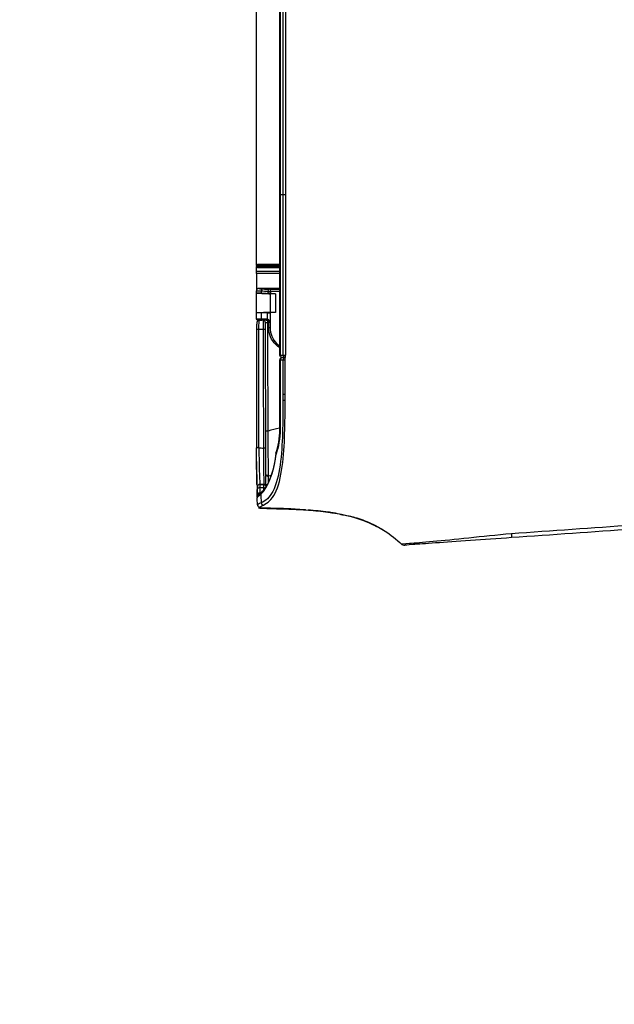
# Model space of a CAD drawing. Header units: millimetres. Extents: x -424979 to 718034, y -72486 to 344972.
# Tile 37 of 256: x 350493 to 350794, y 41400 to 41899. Entities that reach past the tile are written whole.
import ezdxf
from ezdxf.xclip import XClip

# ---------------------------------------------------------------- set-up
doc = ezdxf.new("R2010")
doc.units = ezdxf.units.MM
doc.header["$MEASUREMENT"] = 0
doc.header["$XCLIPFRAME"] = 0
doc.layers.add('0100_001_6_0_Nr_pióra__1', color=7, linetype='Continuous', lineweight=13)
doc.layers.add('IS_KLIM_urządzenia', color=3, linetype='Continuous')
doc.layers.add('Rysunki i obrazki', color=7, linetype='Continuous')
picture_1 = doc.add_image_def('image6.tif', size_in_pixel=(4960, 3507))

# ---------------------------------------------------------------- blocks, each defined once
blk = doc.blocks.new('Rysunek_6_6', base_point=(-286891.41, 45461))
at = {"layer": '0100_001_6_0_Nr_pióra__1', "color": 7, "lineweight": 13}
image = blk.add_image(picture_1, insert=(-308193.9, 31055.98), size_in_units=(41994.67, 29692.6), rotation=-1.195405, dxfattribs=at)
image.set_boundary_path([(-0.5, -0.5), (4959.5, 3506.5)])
blk = doc.blocks.new('G$CFEA986A8')
at = {"layer": 'IS_KLIM_urządzenia', "linetype": 'Continuous'}
for p, q in [((53.93, 200.11), (53.93, 200.96)), ((53.93, 199.16), (53.93, 200.11)), ((54.23, 201.26), (55.52, 201.26)), ((54.24, 200.26), (54.24, 199.31)), ((55.48, 200.26), (54.24, 200.26)), ((55.51, 198.89), (55.48, 200.26)), ((55.52, 201.26), (55.54, 201.26)), ((55.54, 201.26), (55.69, 198.26)), ((55.54, 201.26), (59.6, 201.26)), ((59.62, 201.26), (60.17, 201.26)), ((60.06, 200.26), (59.65, 200.26)), ((64.28, 201.26), (65.29, 201.26)), ((65.09, 201.06), (65.09, 200.26)), ((65.09, 200.26), (65.09, 196.29)), ((65.49, 201.26), (65.29, 201.26)), ((65.29, 200.27), (65.29, 201.26)), ((65.29, 200.27), (65.49, 200.27)), ((65.29, 196.29), (65.29, 200.27)), ((65.49, 201.26), (209.47, 201.26)), ((65.49, 201.26), (65.49, 200.27)), ((65.49, 200.27), (65.5, 196.29)), ((65.69, 200.26), (65.69, 201.06)), ((65.7, 196.29), (65.69, 200.26)), ((46.54, 196.29), (46.54, 196.24)), ((80.5, 196.29), (80.5, 196.24)), ((80.5, 196.24), (80.5, 195.58)), ((46.54, 195.58), (46.54, 195.13)), ((80.5, 195.58), (80.5, 195.13))]:
    blk.add_line(p, q, dxfattribs=at)
for centre, radius, start, end in [((18.72, 200.56), 0.5, 357.7294, 89), ((65.29, 201.06), 0.2, 90, 179.94), ((65.49, 201.06), 0.2, 0.06, 90), ((25.66, 196.65), 0.5, 72.0675, 83.6302)]:
    blk.add_arc(centre, radius, start, end, dxfattribs=at)
at = {"layer": 'IS_KLIM_urządzenia', "linetype": 'Continuous', "extrusion": (0, 0, -1)}
for centre, radius, start, end in [((-54.23, 200.96), 0.3, 0, 90), ((-18.69, 199.74), 0.5, 182.0496, 269.8), ((-45.54, 195.79), 0.5, 90, 180), ((-46.54, 195.79), 0.5, 0, 90)]:
    blk.add_arc(centre, radius, start, end, dxfattribs=at)
at = {"layer": 'IS_KLIM_urządzenia', "linetype": 'Continuous'}
for centre, major_axis, ratio, start_param, end_param in [((14.93, 200.53), (-0.026, 0.499), 0.9983, 0, 1.502362), ((15.36, 199.79), (0.457, 0.203), 0.909388, 1.232542, 2.687909), ((16.45, 200.61), (0.144, 0.479), 0.997743, 0.012939, 0.345034), ((16.95, 200.59), (-0.009, -0.5), 0.866632, 1.552217, 3.141593), ((17.2, 199.87), (0.375, 0.331), 0.874767, 6.258498, 7.242676), ((18.12, 200.57), (-0.009, -0.5), 0.86661, 1.552873, 3.141593), ((26.93, 200.73), (0, 0.5), 0.034873, 4.714126, 6.335137), ((26.98, 200.73), (0, -0.5), 0.034873, 1.572542, 3.193553), ((51.98, 200.73), (0, -0.5), 0.034873, 1.572542, 3.193984), ((51.98, 199.85), (0.002, -0.5), 0.034879, 0, 1.57242), ((53.41, 199.86), (0.002, -0.5), 0.988846, 0, 1.567605), ((53.43, 199.83), (-0.5, 0), 0.97477, 1.576144, 3.141593), ((54.23, 200.11), (-0.3, 0), 0.500503, 4.682189, 6.283185), ((60.06, 200.01), (-0.499, 0.025), 0.499537, 3.242371, 4.737227), ((60.17, 200.76), (0, 0.5), 0.996195, 4.713166, 6.283185), ((65.29, 200.26), (0.2, 0), 0.005236, 1.570788, 3.141593), ((65.49, 200.26), (0.2, 0), 0.005236, 0, 1.570791), ((18.08, 199.73), (-0.002, 0.5), 0.86639, 4.116092, 4.679302), ((21.31, 198.76), (-0.002, 0.49), 0.738248, 0, 1.638372), ((26.9, 199.77), (0.002, -0.5), 0.034879, 0, 1.57242), ((52.33, 198.36), (0, 0.3), 0.034873, 4.714134, 6.283185), ((53.43, 198.86), (-0.5, 0), 0.003693, 1.579523, 2.534048), ((53.43, 198.36), (0, 0.3), 0.034873, 4.714134, 6.283185), ((53.65, 198.39), (0.084, -0.288), 0.033955, 1.562656, 3.141593), ((54.11, 198.74), (-0.256, 0.157), 0.454954, 4.950735, 6.283185), ((54.23, 199.16), (-0.3, 0), 0.500503, 4.682189, 6.283185), ((59.99, 198.58), (-0.499, 0.025), 0.499537, 3.242371, 4.737227), ((59.98, 198.33), (0.5, 0), 0.001724, 0.087267, 1.535915), ((25.66, 196.65), (0.055, 0.497), 0.256635, 6.28316, 6.727423), ((25.66, 196.65), (-0.154, -0.476), 0.571177, 3.141593, 3.672186), ((30.87, 195.79), (0, 0.5), 0.010876, 0, 0.428815), ((45.54, 195.79), (0, 0.5), 0.009623, 0, 0.426438), ((45.54, 195.79), (-0.5, 0), 0.910452, 3.141593, 4.716369), ((45.54, 195.22), (-0.5, 0), 0.910238, 3.141593, 4.716614), ((45.54, 195.22), (-0.001, 0.5), 0.004977, 0.42694, 1.572622), ((46.54, 195.79), (-0.5, 0), 0.894842, 4.712389, 6.283185), ((45.54, 195.22), (-0.5, 0), 0.001837, 1.565823, 3.141593), ((46.54, 195.13), (-0.5, 0), 0.894842, 4.712389, 6.283185), ((46.54, 195.13), (-0.5, 0), 0.001524, 0, 1.570796)]:
    blk.add_ellipse(centre, major_axis=major_axis, ratio=ratio, start_param=start_param, end_param=end_param, dxfattribs=at)
at = {"layer": 'IS_KLIM_urządzenia', "linetype": 'Continuous', "extrusion": (0, 0, -1)}
for centre, major_axis, ratio, start_param, end_param in [((54.23, 199.26), (0, -2), 0.005231, 3.141593, 4.188473), ((55.62, 199.26), (0.11, -2), 0.052397, 2.097475, 3.144355), ((53.43, 199.16), (0.479, -0.142), 1, 5.994256, 6.545048), ((53.44, 199.31), (0.771, -0.214), 1, 6.012747, 6.56354)]:
    blk.add_ellipse(centre, major_axis=major_axis, ratio=ratio, start_param=start_param, end_param=end_param, dxfattribs=at)
at = {"layer": 'IS_KLIM_urządzenia', "linetype": 'Continuous'}
for points, knots in [([(14.21, 200.54), (14.17, 199.53), (14.12, 197.84), (14.05, 195.45), (13.98, 193.38), (13.88, 191.32), (13.68, 188.56), (13.37, 185.89), (13.01, 183.93), (12.88, 183.33)], [0, 0, 0, 0, 0.174844, 0.294563, 0.414282, 0.534001, 0.653719, 0.893157, 1, 1, 1, 1]), ([(14.29, 200.81), (14.28, 199.72), (14.24, 198.12), (14.2, 196.18), (14.17, 195.22), (14.15, 194.58), (14.11, 194.03), (14.06, 193.38), (13.96, 192.48), (13.91, 191.88), (13.89, 191.63)], [0, 0, 0, 0, 0.261726, 0.374815, 0.426057, 0.47543, 0.525874, 0.58018, 0.704159, 1, 1, 1, 1]), ([(14.21, 200.54), (14.21, 200.54), (14.21, 200.54), (14.21, 200.54), (14.24, 200.54), (14.28, 200.54), (14.28, 200.54), (14.28, 200.54)], [0, 0, 0, 0, 0.184418, 0.184418, 0.99996, 0.99996, 1, 1, 1, 1]), ([(14.91, 201.03), (14.8, 201.03), (14.8, 201.03), (14.72, 201.02), (14.69, 201.02), (14.69, 201.02)], [0, 0, 0, 0, 0.500965, 0.500965, 1, 1, 1, 1]), ([(14.91, 201.03), (15.24, 201.05), (15.57, 201.07), (16.08, 201.09), (16.24, 201.1), (16.41, 201.11)], [0, 0, 0, 0, 0.665624, 0.665624, 1, 1, 1, 1]), ([(17.18, 200.33), (16.78, 200.31), (16.38, 200.3), (15.77, 200.27), (15.55, 200.26), (15.33, 200.25)], [0, 0, 0, 0, 0.64643, 0.64643, 1, 1, 1, 1]), ([(37.02, 195.65), (34.71, 195.64), (32.4, 195.69), (27.8, 195.82), (25.48, 195.94), (21.18, 196.55), (19.11, 197.06), (16.41, 198.49), (15.73, 199.37), (15.33, 200.25)], [0, 0, 0, 0, 0.25, 0.25, 0.5, 0.5, 0.75, 0.75, 1, 1, 1, 1]), ([(17.58, 200.19), (17.53, 200.24), (17.28, 200.53), (17.02, 200.81), (16.81, 200.97), (16.69, 201.07), (16.57, 201.09), (16.54, 201.1)], [0, 0, 0, 0, 0.095996, 0.59266, 0.84646, 0.967214, 1, 1, 1, 1]), ([(19.22, 201.14), (18.71, 201.12), (17.99, 201.09), (17.43, 201.08), (17.25, 201.08)], [0, 0, 0, 0, 0.627909, 1, 1, 1, 1]), ([(18.55, 200.55), (18.38, 200.55), (18.22, 200.56), (17.83, 200.56), (17.6, 200.57), (17.38, 200.57)], [0, 0, 0, 0, 0.427577, 0.427577, 1, 1, 1, 1]), ([(25.22, 197.23), (24.9, 197.26), (23.92, 197.39), (22.4, 197.73), (20.73, 198.24), (19.32, 198.86), (18.3, 199.5), (17.85, 199.92), (17.7, 200.1)], [0, 0, 0, 0, 0.087973, 0.275439, 0.466673, 0.659321, 0.855696, 1, 1, 1, 1]), ([(18.12, 201.07), (18.26, 201.06), (18.38, 201.06), (18.64, 201.06), (18.72, 201.06), (18.72, 201.06)], [0, 0, 0, 0, 0.352743, 0.352743, 1, 1, 1, 1]), ([(18.52, 199.72), (18.52, 199.8), (18.52, 199.88), (18.53, 200.16), (18.54, 200.35), (18.55, 200.55)], [0, 0, 0, 0, 0.293814, 0.293814, 1, 1, 1, 1]), ([(18.72, 201.06), (18.72, 201.06), (19.6, 201.08), (22.63, 201.19), (24.74, 201.23), (26.93, 201.23)], [0, 0, 0, 0, 0.5, 0.5, 1, 1, 1, 1]), ([(19.22, 200.54), (19.21, 200.34), (19.2, 200.13), (19.19, 199.86), (19.19, 199.79), (19.18, 199.72)], [0, 0, 0, 0, 0.736288, 0.736288, 1, 1, 1, 1]), ([(19.22, 201.14), (19.58, 201.15), (20.3, 201.17), (21.53, 201.2), (23.05, 201.22), (24.87, 201.23), (26.28, 201.23), (26.98, 201.23)], [0, 0, 0, 0, 0.163195, 0.329907, 0.49928, 0.750989, 1, 1, 1, 1]), ([(26.95, 200.73), (24.89, 200.73), (22.89, 200.68), (20.05, 200.57), (19.22, 200.54), (19.22, 200.54)], [0, 0, 0, 0, 0.5, 0.5, 1, 1, 1, 1]), ([(26.95, 200.73), (26.95, 200.72), (26.95, 200.7), (26.94, 200.38), (26.92, 200.07), (26.91, 199.77)], [0, 0, 0, 0, 0.050907, 0.050907, 1, 1, 1, 1]), ([(52, 199.85), (51.67, 199.85), (51.33, 199.85), (49.67, 199.85), (48.33, 199.84), (41.67, 199.82), (36.34, 199.8), (29.65, 199.78), (28.28, 199.77), (26.91, 199.77)], [0, 0, 0, 0, 0.039838, 0.039838, 0.199192, 0.199192, 0.836607, 0.836607, 1, 1, 1, 1]), ([(26.99, 200.73), (27.33, 200.73), (27.66, 200.73), (29.33, 200.73), (30.66, 200.73), (37.32, 200.73), (42.65, 200.73), (49.32, 200.73), (50.66, 200.73), (52, 200.73)], [0, 0, 0, 0, 0.039967, 0.039967, 0.199835, 0.199835, 0.839306, 0.839306, 1, 1, 1, 1]), ([(53.93, 200.67), (53.93, 200.68), (53.93, 200.75), (53.89, 200.86), (53.81, 200.99), (53.72, 201.07), (53.63, 201.12), (53.56, 201.15), (53.47, 201.17), (53.32, 201.19), (53.02, 201.21), (52.48, 201.23), (52.05, 201.23), (51.82, 201.23), (51.78, 201.23)], [0, 0, 0, 0, 0.008737, 0.069232, 0.117614, 0.159413, 0.196322, 0.230426, 0.272625, 0.360337, 0.57868, 0.76722, 0.964188, 1, 1, 1, 1]), ([(52, 200.73), (52.12, 200.73), (52.25, 200.73), (52.58, 200.73), (52.8, 200.73), (53.18, 200.72), (53.35, 200.71), (53.63, 200.7), (53.74, 200.69), (53.89, 200.68), (53.93, 200.67), (53.93, 200.66)], [0, 0, 0, 0, 0.119883, 0.119883, 0.339691, 0.339691, 0.55974, 0.55974, 0.779888, 0.779888, 1, 1, 1, 1]), ([(53.91, 199.86), (53.87, 199.86), (53.8, 199.86), (53.59, 199.86), (53.45, 199.86), (53.12, 199.86), (52.93, 199.86), (52.5, 199.86), (52.25, 199.85), (52, 199.85)], [0, 0, 0, 0, 0.243193, 0.243193, 0.486385, 0.486385, 0.729578, 0.729578, 1, 1, 1, 1]), ([(59.65, 200.26), (59.66, 200.45), (59.66, 200.63), (59.66, 200.92), (59.65, 201.04), (59.64, 201.21), (59.63, 201.26), (59.62, 201.26)], [0, 0, 0, 0, 0.320954, 0.320954, 0.641904, 0.641904, 1, 1, 1, 1]), ([(59.99, 198.83), (60, 199.08), (60.01, 199.33), (60.04, 199.8), (60.05, 200.03), (60.06, 200.26)], [0, 0, 0, 0, 0.522709, 0.522709, 1, 1, 1, 1]), ([(60.06, 200.26), (60.07, 200.47), (60.08, 200.67), (60.1, 200.96), (60.11, 201.07), (60.14, 201.22), (60.16, 201.26), (60.17, 201.26)], [0, 0, 0, 0, 0.353708, 0.353708, 0.676927, 0.676927, 1, 1, 1, 1]), ([(63.8, 201.26), (62.76, 201.26), (61.72, 201.26), (60.66, 201.26), (60.64, 201.26), (60.48, 201.26), (60.33, 201.26), (60.18, 201.26)], [0, 0, 0, 0, 0.863472, 0.863472, 0.877231, 0.877231, 1, 1, 1, 1]), ([(60.56, 200.01), (60.54, 199.72), (60.53, 199.43), (60.5, 198.96), (60.49, 198.77), (60.48, 198.58)], [0, 0, 0, 0, 0.604042, 0.604042, 1, 1, 1, 1]), ([(60.67, 200.76), (60.65, 200.76), (60.64, 200.73), (60.61, 200.62), (60.6, 200.54), (60.57, 200.31), (60.56, 200.17), (60.56, 200.01)], [0, 0, 0, 0, 0.323211, 0.323211, 0.646457, 0.646457, 1, 1, 1, 1]), ([(14.86, 199.79), (15.27, 198.9), (15.97, 198.03), (18.72, 196.62), (20.82, 196.12), (25.21, 195.49), (27.58, 195.36), (32.29, 195.23), (34.65, 195.19), (37.02, 195.19)], [0, 0, 0, 0, 0.25, 0.25, 0.5, 0.5, 0.75, 0.75, 1, 1, 1, 1]), ([(19.17, 199.24), (19.58, 199.24), (20.23, 199.24), (22.58, 199.25), (24.7, 199.26), (26.9, 199.27)], [0, 0, 0, 0, 0.359642, 0.359642, 1, 1, 1, 1]), ([(26.91, 199.77), (24.85, 199.75), (22.86, 199.74), (20.02, 199.72), (19.18, 199.72), (19.18, 199.72)], [0, 0, 0, 0, 0.5, 0.5, 1, 1, 1, 1]), ([(19.71, 198.73), (19.85, 198.73), (20, 198.72), (20.4, 198.72), (20.63, 198.72), (20.94, 198.72)], [0, 0, 0, 0, 0.37651, 0.37651, 1, 1, 1, 1]), ([(20.94, 198.72), (20.95, 198.72), (20.96, 198.72), (20.97, 198.72), (20.97, 198.72), (20.97, 198.72), (20.97, 198.72), (20.97, 198.71), (20.97, 198.71), (20.97, 198.71), (20.97, 198.71), (20.98, 198.71), (20.98, 198.71), (20.98, 198.71)], [0, 0, 0, 0, 0.615634, 0.615634, 0.835116, 0.835116, 0.937229, 0.937229, 0.970666, 0.970666, 0.991316, 0.991316, 1, 1, 1, 1]), ([(21.06, 198.72), (22.51, 198.73), (24.09, 198.74), (27.27, 198.76), (28.87, 198.77), (30.48, 198.77)], [0, 0, 0, 0, 0.5, 0.5, 1, 1, 1, 1]), ([(21.11, 198.73), (21.11, 198.75), (21.11, 198.77), (21.11, 198.81), (21.11, 198.83), (21.11, 198.89), (21.12, 198.93), (21.14, 199.02), (21.15, 199.07), (21.18, 199.15), (21.2, 199.18), (21.24, 199.23), (21.27, 199.24), (21.29, 199.25), (21.3, 199.25), (21.3, 199.25)], [0, 0, 0, 0, 0.079375, 0.079375, 0.152142, 0.152142, 0.308093, 0.308093, 0.533795, 0.533795, 0.744603, 0.744603, 0.955402, 0.955402, 1, 1, 1, 1]), ([(26.9, 199.27), (27.23, 199.27), (27.56, 199.27), (29.23, 199.27), (30.56, 199.28), (37.22, 199.3), (42.55, 199.32), (49.25, 199.34), (50.62, 199.35), (51.98, 199.35)], [0, 0, 0, 0, 0.039838, 0.039838, 0.199192, 0.199192, 0.836607, 0.836607, 1, 1, 1, 1]), ([(30.48, 198.78), (30.48, 198.84), (30.48, 198.89), (30.48, 199), (30.48, 199.05), (30.48, 199.14), (30.48, 199.17), (30.48, 199.23), (30.48, 199.25), (30.49, 199.27), (30.49, 199.28), (30.49, 199.28), (30.49, 199.28), (30.49, 199.28)], [0, 0, 0, 0, 0.215384, 0.215384, 0.430768, 0.430768, 0.646164, 0.646164, 0.861588, 0.861588, 0.968092, 0.968092, 1, 1, 1, 1]), ([(30.48, 198.78), (30.81, 198.78), (31.14, 198.78), (32.81, 198.79), (34.14, 198.79), (40.81, 198.82), (46.14, 198.83), (52.13, 198.86), (52.78, 198.86), (53.43, 198.86)], [0, 0, 0, 0, 0.043508, 0.043508, 0.217737, 0.217737, 0.914651, 0.914651, 1, 1, 1, 1]), ([(48.08, 196.29), (48.28, 196.62), (48.52, 196.92), (49.71, 198.11), (51.01, 198.66), (52.33, 198.66)], [0, 0, 0, 0, 0.226904, 0.226904, 1, 1, 1, 1]), ([(52.34, 198.36), (51.1, 198.36), (49.89, 197.85), (48.81, 196.78), (48.63, 196.55), (48.46, 196.31)], [0, 0, 0, 0, 0.807469, 0.807469, 1, 1, 1, 1]), ([(51.98, 199.35), (52.17, 199.35), (52.36, 199.35), (52.68, 199.36), (52.83, 199.36), (53.07, 199.36), (53.18, 199.36), (53.34, 199.36), (53.39, 199.36), (53.41, 199.36)], [0, 0, 0, 0, 0.270422, 0.270422, 0.513615, 0.513615, 0.756808, 0.756808, 1, 1, 1, 1]), ([(52.33, 198.66), (52.53, 198.66), (52.73, 198.66), (53.1, 198.66), (53.26, 198.66), (53.43, 198.66)], [0, 0, 0, 0, 0.545123, 0.545123, 1, 1, 1, 1]), ([(53.44, 198.36), (53.24, 198.36), (53.04, 198.36), (52.67, 198.36), (52.51, 198.36), (52.34, 198.36)], [0, 0, 0, 0, 0.545123, 0.545123, 1, 1, 1, 1]), ([(53.43, 199.35), (53.43, 199.33), (53.43, 199.31), (53.43, 199.25), (53.43, 199.21), (53.43, 199.13), (53.43, 199.07), (53.43, 198.97), (53.43, 198.91), (53.43, 198.86)], [0, 0, 0, 0, 0.251437, 0.251437, 0.502865, 0.502865, 0.754279, 0.754279, 1, 1, 1, 1]), ([(53.86, 198.9), (53.85, 198.88), (53.84, 198.87), (53.8, 198.82), (53.77, 198.79), (53.73, 198.76), (53.72, 198.75), (53.67, 198.72), (53.62, 198.69), (53.57, 198.68)], [0, 0, 0, 0, 0.160482, 0.160482, 0.52212, 0.52212, 0.58886, 0.58886, 1, 1, 1, 1]), ([(53.67, 198.39), (53.75, 198.43), (53.83, 198.48), (53.97, 198.62), (54.03, 198.71), (54.09, 198.82), (54.11, 198.86), (54.12, 198.89)], [0, 0, 0, 0, 0.391531, 0.391531, 0.834377, 0.834377, 1, 1, 1, 1]), ([(55.51, 198.89), (55.51, 198.79), (55.51, 198.68), (55.52, 198.51), (55.52, 198.45), (55.53, 198.39)], [0, 0, 0, 0, 0.64422, 0.64422, 1, 1, 1, 1]), ([(55.59, 197.26), (55.57, 197.59), (55.55, 197.93), (55.53, 198.3), (55.53, 198.35), (55.53, 198.39)], [0, 0, 0, 0, 0.885108, 0.885108, 1, 1, 1, 1]), ([(55.59, 197.26), (55.58, 197.37), (55.58, 197.49), (55.57, 197.7), (55.57, 197.8), (55.56, 197.97), (55.57, 198.05), (55.57, 198.17), (55.57, 198.21), (55.58, 198.25), (55.58, 198.26), (55.59, 198.26)], [0, 0, 0, 0, 0.214139, 0.214139, 0.428302, 0.428302, 0.642148, 0.642148, 0.856248, 0.856248, 1, 1, 1, 1]), ([(55.59, 198.26), (56.25, 198.26), (56.92, 198.26), (58.24, 198.26), (58.89, 198.26), (59.55, 198.26)], [0, 0, 0, 0, 0.504617, 0.504617, 1, 1, 1, 1]), ([(59.6, 198.3), (59.6, 198.29), (59.6, 198.27), (59.58, 197.93), (59.57, 197.59), (59.55, 197.26)], [0, 0, 0, 0, 0.042191, 0.042191, 1, 1, 1, 1]), ([(59.55, 198.26), (59.55, 198.26), (59.56, 198.24), (59.57, 198.17), (59.57, 198.11), (59.57, 197.97), (59.57, 197.89), (59.57, 197.7), (59.56, 197.59), (59.56, 197.41), (59.55, 197.34), (59.55, 197.26)], [0, 0, 0, 0, 0.214776, 0.214776, 0.429554, 0.429554, 0.644336, 0.644336, 0.859321, 0.859321, 1, 1, 1, 1]), ([(59.6, 198.3), (59.61, 198.42), (59.61, 198.53), (59.62, 198.7), (59.62, 198.75), (59.62, 198.81)], [0, 0, 0, 0, 0.65065, 0.65065, 1, 1, 1, 1]), ([(59.99, 198.83), (59.99, 198.75), (59.99, 198.67), (59.99, 198.51), (60, 198.42), (60, 198.33), (60, 198.33), (60, 198.33)], [0, 0, 0, 0, 0.501708, 0.501708, 0.983156, 0.983156, 1, 1, 1, 1]), ([(60.48, 198.33), (60.48, 198.34), (60.48, 198.35), (60.48, 198.39), (60.48, 198.42), (60.48, 198.5), (60.48, 198.54), (60.48, 198.58)], [0, 0, 0, 0, 0.109897, 0.109897, 0.498525, 0.498525, 1, 1, 1, 1]), ([(13.84, 190.86), (13.85, 191.05), (13.99, 193.24), (14.05, 195.43), (14.11, 197.43)], [0, 0, 0, 0, 0.087292, 1, 1, 1, 1]), ([(30.87, 196.29), (34.81, 196.29), (38.74, 196.29), (43.63, 196.29), (44.58, 196.29), (45.54, 196.29)], [0, 0, 0, 0, 0.804889, 0.804889, 1, 1, 1, 1]), ([(45.54, 196.25), (45.37, 196.25), (45.2, 196.25), (43.71, 196.25), (42.37, 196.25), (37.65, 196.25), (34.26, 196.25), (30.87, 196.25)], [0, 0, 0, 0, 0.033958, 0.033958, 0.30672, 0.30672, 1, 1, 1, 1]), ([(45.54, 196.25), (45.54, 196.11), (45.54, 195.97), (45.54, 195.78), (45.54, 195.73), (45.54, 195.68)], [0, 0, 0, 0, 0.728288, 0.728288, 1, 1, 1, 1]), ([(46.54, 196.29), (46.71, 196.29), (46.87, 196.29), (48.37, 196.29), (49.71, 196.29), (56.37, 196.29), (61.71, 196.29), (71.52, 196.29), (76.01, 196.29), (80.5, 196.29)], [0, 0, 0, 0, 0.014724, 0.014724, 0.13252, 0.13252, 0.603704, 0.603704, 1, 1, 1, 1]), ([(46.54, 196.24), (46.54, 196.09), (46.54, 195.94), (46.54, 195.72), (46.54, 195.65), (46.54, 195.58)], [0, 0, 0, 0, 0.674851, 0.674851, 1, 1, 1, 1]), ([(59.55, 197.26), (58.88, 197.26), (58.22, 197.26), (56.9, 197.26), (56.24, 197.26), (55.59, 197.26)], [0, 0, 0, 0, 0.504597, 0.504597, 1, 1, 1, 1]), ([(80.5, 196.29), (94.71, 196.29), (108.92, 196.29), (161.8, 196.29), (200.47, 196.29), (239.13, 196.29)], [0, 0, 0, 0, 0.268807, 0.268807, 1, 1, 1, 1]), ([(37.02, 195.65), (37.02, 195.62), (37.02, 195.58), (37.02, 195.52), (37.02, 195.51), (37.02, 195.46), (37.02, 195.41), (37.02, 195.3), (37.02, 195.25), (37.02, 195.19)], [0, 0, 0, 0, 0.339646, 0.339646, 0.410746, 0.410746, 0.705373, 0.705373, 1, 1, 1, 1]), ([(37.04, 195.19), (37.45, 195.19), (37.86, 195.19), (38.27, 195.2), (38.27, 195.2), (38.27, 195.2)], [0, 0, 0, 0, 0.999951, 0.999951, 1, 1, 1, 1]), ([(13.2, 185.01), (13.26, 185.37), (13.53, 187.14), (13.7, 188.92), (13.8, 190.33)], [0, 0, 0, 0, 0.205915, 1, 1, 1, 1]), ([(12.9, 183.43), (12.87, 183.23), (12.78, 182.78), (12.61, 181.92), (12.45, 181.22), (12.25, 180.45), (11.92, 179.33), (11.37, 177.81), (10.52, 175.99), (9.02, 173.44), (7.61, 171.66), (6.52, 170.55)], [0, 0, 0, 0, 0.131561, 0.187092, 0.238012, 0.287017, 0.336427, 0.442316, 0.562752, 0.698039, 1, 1, 1, 1]), ([(9.04, 173.7), (9.64, 174.6), (10.17, 175.55), (11.68, 178.7), (12.38, 180.96), (12.99, 183.86), (13.1, 184.44), (13.2, 185.01)], [0, 0, 0, 0, 0.27031, 0.27031, 0.856348, 0.856348, 1, 1, 1, 1]), ([(6.65, 170.69), (6.65, 170.69), (6.7, 170.09), (6.87, 167.77), (7, 166.06), (7.4, 161.8), (7.67, 159.23), (8.26, 153.53), (8.57, 150.5), (8.86, 147.39)], [0, 0, 0, 0, 0.25, 0.25, 0.5, 0.5, 0.75, 0.75, 1, 1, 1, 1]), ([(7.97, 147.33), (7.76, 150.33), (7.55, 153.27), (7.16, 158.8), (6.99, 161.31), (6.7, 165.47), (6.58, 167.12), (6.43, 169.36), (6.39, 169.93), (6.39, 169.93)], [0, 0, 0, 0, 0.25, 0.25, 0.5, 0.5, 0.75, 0.75, 1, 1, 1, 1]), ([(8.86, 147.39), (8.75, 147.38), (8.64, 147.38), (8.43, 147.36), (8.34, 147.36), (8.18, 147.34), (8.12, 147.34), (8.03, 147.33), (8, 147.33), (7.97, 147.33), (7.97, 147.33), (7.97, 147.33)], [0, 0, 0, 0, 0.230435, 0.230435, 0.460869, 0.460869, 0.691304, 0.691304, 0.881057, 0.881057, 1, 1, 1, 1]), ([(8.86, 147.39), (8.86, 147.39), (8.86, 147.39), (8.86, 147.39), (8.86, 147.39), (8.86, 147.39)], [0, 0, 0, 0, 0.629495, 0.629495, 1, 1, 1, 1])]:
    blk.add_open_spline(points, degree=3, knots=knots, dxfattribs=at)
for points, degree in [([(14.29, 200.54), (14.32, 200.54), (14.34, 200.54), (14.43, 200.54)], 3), ([(14.43, 200.54), (14.51, 200.54), (14.64, 200.28), (14.86, 199.79)], 3), ([(15.33, 200.25), (15.11, 200.77), (14.98, 201.04), (14.91, 201.03)], 3), ([(16.59, 201.08), (16.51, 201.13), (16.41, 201.1)], 2), ([(16.41, 201.11), (16.42, 201.11), (16.42, 201.11), (16.42, 201.11)], 3), ([(16.42, 201.11), (16.51, 201.08), (16.77, 200.81), (17.18, 200.33)], 3), ([(16.54, 201.09), (16.65, 201.09), (16.79, 201.09), (16.96, 201.09)], 3), ([(16.96, 201.09), (17.35, 201.08), (17.74, 201.07), (18.12, 201.07)], 3), ([(17.18, 200.33), (18.51, 198.82), (21.65, 197.56), (25.65, 197.11)], 3), ([(17.7, 200.1), (17.59, 200.2)], 1), ([(19.22, 200.54), (19.22, 200.54), (18.99, 200.54), (18.55, 200.55)], 3), ([(19.18, 199.72), (19.19, 199.99), (19.2, 200.26), (19.22, 200.54)], 3), ([(19.22, 200.54), (19.21, 200.31), (19.2, 200.08), (19.19, 199.85)], 3), ([(19.19, 199.85), (19.19, 199.92), (19.19, 199.98), (19.2, 200.05)], 3), ([(26.99, 200.73), (26.98, 200.73), (26.97, 200.73), (26.95, 200.73)], 3), ([(51.98, 201.23), (43.65, 201.23), (35.31, 201.23), (26.98, 201.23)], 3), ([(52, 199.85), (52, 200.15), (52, 200.44), (52, 200.73)], 3), ([(53.93, 200.66), (53.93, 200.47), (53.93, 200.29), (53.93, 200.11)], 3), ([(59.45, 198.26), (59.5, 199.26), (59.55, 200.26), (59.6, 201.26)], 3), ([(59.6, 201.26), (59.6, 201.26), (59.61, 201.26), (59.62, 201.26)], 3), ([(59.65, 200.26), (59.64, 199.78), (59.63, 199.29), (59.62, 198.81)], 3), ([(60.17, 201.26), (60.17, 201.26), (60.18, 201.26), (60.18, 201.26)], 3), ([(60.68, 200.76), (60.67, 200.76), (60.67, 200.76), (60.67, 200.76)], 3), ([(60.68, 200.76), (60.68, 199.27), (60.68, 197.78), (60.68, 196.29)], 3), ([(63.8, 196.29), (63.8, 197.95), (63.8, 199.6), (63.8, 201.26)], 3), ([(63.8, 201.26), (63.96, 201.26), (64.12, 201.26), (64.28, 201.26)], 3), ([(64.28, 201.26), (64.28, 199.6), (64.28, 197.95), (64.28, 196.29)], 3), ([(18.11, 199.72), (18.24, 199.72), (18.38, 199.72), (18.52, 199.72)], 3), ([(18.52, 199.72), (18.96, 199.72), (19.18, 199.72), (19.18, 199.72)], 3), ([(19.16, 199.01), (19.17, 199.25), (19.18, 199.48), (19.18, 199.72)], 3), ([(19.18, 199.72), (19.18, 199.48), (19.17, 199.24), (19.16, 199)], 3), ([(20.98, 198.71), (21.01, 198.72), (21.06, 198.72), (21.11, 198.73)], 3), ([(21.06, 198.72), (21.08, 198.53), (21.1, 198.34), (21.12, 198.15)], 3), ([(30.48, 198.77), (30.48, 198.78), (30.48, 198.78), (30.48, 198.78)], 3), ([(31.12, 196.41), (30.98, 197.21), (30.77, 198), (30.48, 198.77)], 3), ([(53.41, 199.36), (53.43, 199.36), (53.43, 199.35), (53.43, 199.35)], 3), ([(53.43, 198.66), (53.48, 198.66), (53.52, 198.66), (53.57, 198.68)], 3), ([(53.67, 198.39), (53.59, 198.37), (53.52, 198.36), (53.44, 198.36)], 3), ([(55.53, 198.39), (54.91, 198.39), (54.29, 198.39), (53.67, 198.39)], 3), ([(54.12, 198.89), (54.58, 198.89), (55.05, 198.89), (55.51, 198.89)], 3), ([(60, 198.33), (59.87, 198.32), (59.73, 198.31), (59.6, 198.3)], 3), ([(59.99, 198.83), (59.86, 198.82), (59.74, 198.81), (59.62, 198.81)], 3), ([(60, 196.29), (60, 196.97), (60, 197.65), (60, 198.33)], 3), ([(60.48, 198.33), (60.48, 197.65), (60.48, 196.97), (60.48, 196.29)], 3), ([(13.91, 192.08), (14.01, 193.86), (14.05, 195.65), (14.11, 197.43)], 3), ([(25.72, 197.16), (25.22, 197.23)], 1), ([(30.87, 196.25), (28.93, 196.25), (27.16, 196.62), (25.65, 197.11)], 3), ([(25.81, 197.13), (26.03, 197.06), (26.25, 196.99), (26.47, 196.93)], 3), ([(25.81, 197.13), (27.26, 196.66), (29, 196.29), (30.87, 196.29)], 3), ([(28.66, 196.46), (28.68, 196.45), (28.7, 196.45), (28.72, 196.45)], 3), ([(45.54, 195.68), (43.12, 195.67), (40.69, 195.66), (38.27, 195.65)], 3), ([(46.04, 195.22), (46.04, 195.41), (46.04, 195.6), (46.04, 195.79)], 3), ([(80.5, 196.24), (69.18, 196.24), (57.86, 196.24), (46.54, 196.24)], 3), ([(239.13, 196.24), (186.25, 196.24), (133.37, 196.24), (80.5, 196.24)], 3), ([(13.99, 193.69), (13.97, 193.3), (13.95, 192.92), (13.94, 192.54)], 3), ([(38.27, 195.65), (37.85, 195.65), (37.44, 195.65), (37.02, 195.65)], 3), ([(37.02, 195.19), (37.02, 195.19), (37.03, 195.19), (37.04, 195.19)], 3), ([(38.27, 195.65), (38.27, 195.57), (38.27, 195.39), (38.27, 195.2)], 3), ([(38.27, 195.2), (40.7, 195.21), (43.12, 195.22), (45.54, 195.22)], 3), ([(46.04, 195.13), (46.04, 195.16), (46.04, 195.19), (46.04, 195.22)], 3), ([(46.54, 195.58), (57.86, 195.58), (69.18, 195.58), (80.5, 195.58)], 3), ([(50.72, 195.13), (49.33, 195.13), (47.93, 195.13), (46.54, 195.13)], 3), ([(80.5, 195.13), (70.57, 195.13), (60.65, 195.13), (50.72, 195.13)], 3), ([(80.5, 195.58), (133.37, 195.58), (186.25, 195.58), (239.13, 195.58)], 3), ([(239.13, 195.13), (186.25, 195.13), (133.37, 195.13), (80.5, 195.13)], 3), ([(13.25, 185.33), (13.23, 185.23), (13.22, 185.12), (13.2, 185.01)], 3), ([(10.41, 176.07), (10.45, 176.13), (10.48, 176.2), (10.52, 176.27)], 3), ([(6.65, 170.69), (6.47, 170.49), (6.37, 170.21), (6.39, 169.93)], 3), ([(11.56, 95.97), (10.36, 113.09), (9.16, 130.21), (7.97, 147.33)], 3), ([(8.86, 147.39), (10.07, 130.27), (11.28, 113.14), (12.48, 96.01)], 3)]:
    blk.add_open_spline(points, degree=degree, dxfattribs=at)

msp = doc.modelspace()

# ---------------------------------------------------------------- block references
at = {"layer": 'IS_KLIM_urządzenia', "xscale": 2.4, "yscale": 2.4, "zscale": 2.4, "rotation": 89.99999999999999}
msp.add_blockref('G$CFEA986A8', (351095.58, 41617.45), dxfattribs=at)
at = {"layer": 'Rysunki i obrazki', "color": 151, "linetype": 'Continuous', "lineweight": 20, "true_color": 0x80c2ff}
ref = msp.add_blockref('Rysunek_6_6', (361669.9, 45461), dxfattribs=at)
XClip(ref).set_block_clipping_path([(-308193.8982892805, 31055.984616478), (-266208.371343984, 30179.8821280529), (-265588.9174272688, 59866.0198290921), (-307574.4443725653, 60742.1223175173)])

doc.saveas('drawing.dxf')
